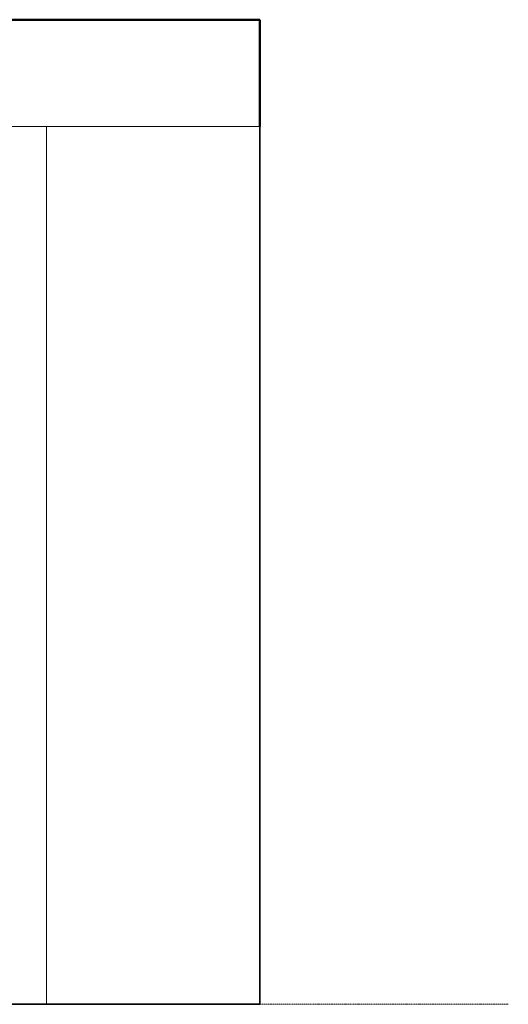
# Model space of a CAD drawing. Header units: centimetres. Extents: x -2830 to -1951, y -6 to 369.
# Tile 11 of 11: x -2134 to -1951, y 0 to 369. Entities that reach past the tile are written whole.
import ezdxf

# ---------------------------------------------------------------- set-up
doc = ezdxf.new("R2010")
doc.units = ezdxf.units.CM
doc.linetypes.add('Ukryty', pattern=[0.714375, 0.47625, -0.238125])
for name, color, linetype, lineweight in [('_Ukryty_', 250, 'Ukryty', 18), ('Krawędzie wspólne', 250, 'Continuous', 18), ('Stropy-1', 90, 'Continuous', 50), ('Stropy-2', 250, 'Continuous', 18), ('Ściany-1', 7, 'Continuous', 35), ('Ściany-2', 250, 'Continuous', 18)]:
    doc.layers.add(name, color=color, linetype=linetype, lineweight=lineweight)

# ---------------------------------------------------------------- blocks, each defined once
blk = doc.blocks.new('Zabudowa_szachtu - Zabudowa_szachtu-810167-Przekrój główny')
at = {"layer": 'Ściany-1'}
for p, q in [((-2138.08, 329), (-2138.08, 0)), ((-2138.08, 0), (-2124.08, 0))]:
    blk.add_line(p, q, dxfattribs=at)
at = {"layer": 'Ściany-2'}
for p, q in [((-2124.08, 329), (-2138.08, 329)), ((-2124.08, 0), (-2124.08, 329))]:
    blk.add_line(p, q, dxfattribs=at)

msp = doc.modelspace()

# ---------------------------------------------------------------- linework, layer by layer
at = {"layer": '_Ukryty_'}
msp.add_line((-2044.08, 0), (-1950.97, 0), dxfattribs=at)
at = {"layer": 'Krawędzie wspólne'}
msp.add_line((-2044.08, 329), (-2124.08, 329), dxfattribs=at)
at = {"layer": 'Stropy-1'}
for p, q in [((-2044.08, 369), (-2775.08, 369)), ((-2044.08, 329), (-2044.08, 369))]:
    msp.add_line(p, q, dxfattribs=at)
at = {"layer": 'Stropy-2'}
msp.add_line((-2138.08, 329), (-2124.08, 329), dxfattribs=at)
at = {"layer": 'Ściany-1'}
for p, q in [((-2044.08, 0), (-2044.08, 329)), ((-2124.08, 0), (-2044.08, 0))]:
    msp.add_line(p, q, dxfattribs=at)
at = {"layer": 'Ściany-2'}
msp.add_line((-2124.08, 329), (-2124.08, 0), dxfattribs=at)

# ---------------------------------------------------------------- block references
msp.add_blockref('Zabudowa_szachtu - Zabudowa_szachtu-810167-Przekrój główny', (0, 0), dxfattribs=at)

doc.saveas('drawing.dxf')
